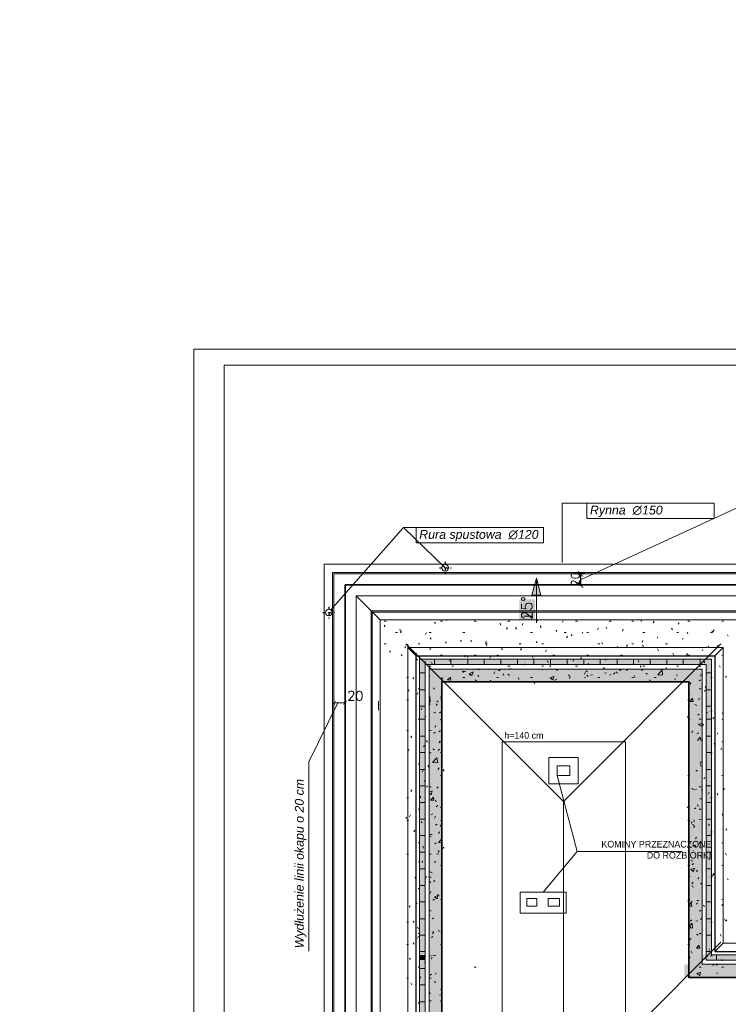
# Model space of a CAD drawing. Header units: millimetres. Extents: x -740 to 33545, y -26688 to 22494.
# Tile 50 of 256: x 8259 to 9539, y 6964 to 8744. Entities that reach past the tile are written whole.
import ezdxf
from ezdxf.lldxf.tags import DXFTag

# ---------------------------------------------------------------- set-up
doc = ezdxf.new("R2010")
doc.units = ezdxf.units.MM
doc.header["$MEASUREMENT"] = 0
doc.linetypes.add('AUSGEZOGEN', pattern=[0])
doc.linetypes.add('STRICHPUNKTX2', pattern=[2, 1, -0.5, 0, -0.5])
doc.layers.get('Defpoints').update_dxf_attribs({"color": 252})
doc.layers.add('_B___I__', color=252, linetype='AUSGEZOGEN')
for name, color, linetype, lineweight in [('A_izolacja', 252, 'Continuous', 9), ('A_l.przerywana', 252, 'ICAD_ISO03W100', 9), ('A_l.widokowa', 252, 'Continuous', 18), ('A_wymiarowanie', 252, 'Continuous', 9), ('k_wyburzenia widoczne', 252, 'PNEUMATIC2', 18), ('l. przerywana', 252, 'ICAD_ISO03W100', 9), ('l.przerywana', 252, 'ICAD_ISO03W100', 5), ('l.widokowa', 252, 'Continuous', 15), ('linia opisowa', 252, 'Continuous', 9), ('Nowe_820-G Rysunki Obrazki_Nr_pióra__1', 252, 'Continuous', 13), ('Nowe_820-G Rysunki Obrazki_Nr_pióra__101', 252, 'Continuous', 5), ('Nowe_820-G Rysunki Obrazki_Nr_pióra__19', 252, 'Continuous', 0), ('Nowe_820-G Rysunki Obrazki_Nr_pióra__22', 252, 'Continuous', 25), ('Nowe_820-G Rysunki Obrazki_Nr_pióra__23', 252, 'Continuous', 15), ('wymiarowanie', 252, 'Continuous', 9)]:
    doc.layers.add(name, color=color, linetype=linetype, lineweight=lineweight)
doc.styles.add('Arial$001H0', font='SIMPLEX')
doc.styles.add('styl1', font='arial.ttf', dxfattribs={"height": 15})
doc.styles.add('styl2', font='simplex.shx')
tags = doc.linetypes.add('ICAD_ISO03W100', pattern=[30, 12, -18]).pattern_tags.tags
tags[6:7] = [DXFTag(74, 4), DXFTag(75, 0), DXFTag(340, '0'), DXFTag(46, 1.0), DXFTag(50, 0.0), DXFTag(44, 0.0), DXFTag(45, 0.0)]
tags[4:5] = [DXFTag(74, 4), DXFTag(75, 0), DXFTag(340, '0'), DXFTag(46, 1.0), DXFTag(50, 0.0), DXFTag(44, 0.0), DXFTag(45, 0.0)]
doc.linetypes.add('PNEUMATIC2', pattern='A,0.5,-0.25,["//",Standard,S=0.2,R=0,X=-0.1,Y=-0.1],-0.25', length=1)
doc.dimstyles.new('Kopia I_1.100', dxfattribs={"dimtxt": 15, "dimasz": 10, "dimexe": 5, "dimexo": 1, "dimgap": 1.5, "dimtad": 1, "dimdec": 1, "dimrnd": 0.5, "dimtxsty": 'styl2', "dimblk": 'ARCHTICK', "dimcen": 5, "dimadec": 0, "dimazin": 0, "dimtfac": 1, "dimtdec": 1, "dimtmove": 0, "dimatfit": 3, "dimldrblk": 'ARCHTICK', "dimfxl": 0, "dimarcsym": 0})
doc.dimstyles.new('Skala 1-100', dxfattribs={"dimtxt": 17, "dimasz": 7, "dimexe": 1, "dimexo": 1, "dimgap": 1.5, "dimtad": 1, "dimdec": 1, "dimrnd": 0.5, "dimtxsty": 'styl2', "dimblk": 'ARCHTICK', "dimcen": 7, "dimadec": 0, "dimazin": 0, "dimtfac": 1, "dimtdec": 1, "dimtmove": 1, "dimatfit": 3, "dimldrblk": 'ARCHTICK', "dimfxl": 0, "dimlwd": -1, "dimlwe": -1, "dimarcsym": 0})

# ---------------------------------------------------------------- blocks, each defined once
blk = doc.blocks.new('_ArchTick')
at = {"color": 0, "linetype": 'ByBlock', "const_width": 0.15}
blk.add_lwpolyline([(-0.5, -0.5), (0.5, 0.5)], dxfattribs=at)
blk = doc.blocks.new('*D1878')
at = {"layer": 'Defpoints', "color": 0}
for p in [(8827.2, 7509.3), (8827.2, 7462.7), (8847.2, 7462.7)]:
    blk.add_point(p, dxfattribs=at)
at = {"layer": 'wymiarowanie', "color": 0}
for p, q in [((8827.2, 7504.3), (8827.2, 7510.3)), ((8847.2, 7504.3), (8847.2, 7510.3)), ((8847.2, 7509.3), (8827.2, 7509.3))]:
    blk.add_line(p, q, dxfattribs=at)
at = {"layer": 'wymiarowanie', "color": 0, "xscale": 7, "yscale": 7, "zscale": 7, "rotation": 180}
blk.add_blockref('_ArchTick', (8827.2, 7509.3), dxfattribs=at)
at = {"layer": 'wymiarowanie', "color": 0, "xscale": 7, "yscale": 7, "zscale": 7}
blk.add_blockref('_ArchTick', (8847.2, 7509.3), dxfattribs=at)
at = {"layer": 'wymiarowanie', "color": 0, "insert": (8865.7, 7522), "char_height": 17, "attachment_point": 5, "style": 'styl2'}
blk.add_mtext('20', dxfattribs=at)
blk = doc.blocks.new('*D1883')
at = {"layer": 'Defpoints', "color": 0}
for p in [(9281.2, 7742.4), (9272.4, 7722.4), (9281.2, 7722.4)]:
    blk.add_point(p, dxfattribs=at)
at = {"layer": 'wymiarowanie', "color": 0, "lineweight": -2}
for p, q in [((9280.2, 7742.4), (9267.4, 7742.4)), ((9272.4, 7742.4), (9272.4, 7722.4)), ((9280.2, 7722.4), (9267.4, 7722.4))]:
    blk.add_line(p, q, dxfattribs=at)
at = {"layer": 'wymiarowanie', "color": 0, "lineweight": -2, "xscale": 10, "yscale": 10, "zscale": 10}
for p, rotation in [((9272.4, 7742.4), 90), ((9272.4, 7722.4), 270)]:
    blk.add_blockref('_ArchTick', p, dxfattribs=dict(at, rotation=rotation))
at = {"layer": 'wymiarowanie', "color": 0, "insert": (9263, 7732.4), "char_height": 15, "attachment_point": 5, "rotation": 90, "style": 'styl2'}
blk.add_mtext('20', dxfattribs=at)

msp = doc.modelspace()

# ---------------------------------------------------------------- hatches: boundary and pattern name
at = {"layer": 'l.widokowa'}
for points in [[(9193.06, 7734.39), (9184.61, 7703.96), (9200.67, 7703.96)], [(9161.79, 7696.36), (9161.79, 7659.16), (9190.53, 7659.16), (9190.53, 7696.36)]]:
    msp.add_hatch(color=256, dxfattribs=at).paths.add_polyline_path(points)
at = {"layer": 'Nowe_820-G Rysunki Obrazki_Nr_pióra__1', "linetype": 'Continuous', "lineweight": 0}
for points in [[(9508.96, 7588.1), (8981.49, 7588.1), (8981.49, 7578.78), (9508.96, 7578.78)], [(8981.49, 7584.58), (8981.49, 7053.72), (8991.65, 7053.72), (8991.65, 7584.58)], [(9499.65, 7053.72), (9508.96, 7053.72), (9508.96, 7584.58), (9499.65, 7584.58)], [(9492.03, 7570.32), (8999.27, 7570.32), (8999.27, 7547.46), (9492.03, 7547.46)], [(8999.27, 7553.25), (8999.27, 7036.78), (9022.13, 7036.78), (9022.13, 7553.25)], [(9468.32, 7036.78), (9492.03, 7036.78), (9492.03, 7553.25), (9468.32, 7553.25)], [(8981.49, 7053.72), (8981.49, 7044.4), (8991.65, 7044.4), (8991.65, 7053.72)], [(9491.66, 7044.4), (9590.72, 7044.4), (9590.72, 7053.72), (9491.66, 7053.72)], [(8981.49, 7044.4), (8981.49, 6196.89), (8991.65, 6196.89), (8991.65, 7044.4)], [(8999.27, 7036.78), (8999.27, 7013.08), (9022.13, 7013.08), (9022.13, 7036.78)], [(9460.33, 7013.08), (9590.72, 7013.08), (9590.72, 7036.78), (9460.33, 7036.78)], [(8999.27, 7013.08), (8999.27, 6228.22), (9022.13, 6228.22), (9022.13, 7013.08)]]:
    msp.add_hatch(color=256, dxfattribs=at).paths.add_polyline_path(points)

# ---------------------------------------------------------------- linework, layer by layer
at = {"layer": '_B___I__', "linetype": 'STRICHPUNKTX2', "ltscale": 5}
for p, q in [((9028.19, 7763.9), (9028.19, 7742.9)), ((9017.69, 7753.4), (9038.69, 7753.4)), ((8807.25, 7672.45), (8828.25, 7672.45)), ((8817.75, 7682.95), (8817.75, 7661.95))]:
    msp.add_line(p, q, dxfattribs=at)
at = {"layer": 'A_izolacja', "lineweight": 35}
msp.add_lwpolyline([(9022.13, 6228.22), (9022.13, 7547.46), (9468.32, 7547.46), (9468.32, 7014.77), (9468.32, 7013.08), (9568.44, 7013.08)], dxfattribs=at)
at = {"layer": 'A_l.przerywana', "lineweight": 35}
msp.add_lwpolyline([(8847.19, 7722.4), (8847.19, 6053.28), (11882.33, 6053.28), (11882.33, 7728.19), (11086.25, 7728.19), (11086.25, 7188.02), (9643.26, 7188.02), (9643.26, 7722.4)], close=True, dxfattribs=at)
at = {"layer": 'A_l.przerywana', "linetype": 'ICAD_ISO03W100', "lineweight": 13}
for points in [[(9580.08, 7702.4), (8867.19, 7702.4)], [(8867.19, 7702.4), (8867.19, 7659.22)], [(8910.37, 7659.22), (8867.19, 7702.4)], [(8867.19, 6116.46), (8867.19, 7665.01)], [(8910.37, 7659.22), (8910.37, 7168.02)], [(9580.08, 7659.22), (8910.37, 7659.22)], [(8910.37, 7659.22), (8910.37, 6116.46)]]:
    msp.add_lwpolyline(points, dxfattribs=at)
at = {"layer": 'A_l.przerywana', "linetype": 'ICAD_ISO03W100', "lineweight": 5}
msp.add_lwpolyline([(8910.37, 7659.22), (8910.37, 6116.46)], dxfattribs=at)
at = {"layer": 'A_l.widokowa'}
for points in [[(8809.69, 7759.9), (8809.69, 6015.78), (11919.83, 6015.78), (11919.83, 7765.69), (11048.75, 7765.69), (11048.75, 7225.52), (9680.76, 7225.52), (9680.76, 7759.9)], [(8824.69, 7744.9), (8824.69, 6030.78), (11904.83, 6030.78), (11904.83, 7750.69), (11063.75, 7750.69), (11063.75, 7210.52), (9665.76, 7210.52), (9665.76, 7744.9)], [(8827.19, 7742.4), (8827.19, 6033.28), (11902.33, 6033.28), (11902.33, 7748.19), (11066.25, 7748.19), (11066.25, 7208.02), (9663.26, 7208.02), (9663.26, 7742.4)], [(8894.25, 7675.33), (8894.25, 6100.34), (11835.26, 6100.34), (11835.26, 7681.13), (11133.32, 7681.13), (11133.32, 7140.95), (9596.19, 7140.95), (9596.19, 7675.33)], [(8896.25, 7673.33), (8896.25, 6102.34), (11833.26, 6102.34), (11833.26, 7679.13), (11135.32, 7679.13), (11135.32, 7138.95), (9594.19, 7138.95), (9594.19, 7673.33)]]:
    msp.add_lwpolyline(points, close=True, dxfattribs=at)
at = {"layer": 'A_wymiarowanie'}
msp.add_line((9456.03, 7240.7), (9266.54, 7240.7), dxfattribs=at)
at = {"layer": 'k_wyburzenia widoczne', "ltscale": 15}
msp.add_line((9268.19, 7410.22), (9268.19, 7362.71), dxfattribs=at)
for points in [[(9215.19, 7362.71), (9268.19, 7362.71), (9268.19, 7410.22), (9215.19, 7410.22)], [(9230.19, 7377.71), (9253.19, 7377.71), (9253.19, 7395.22), (9230.19, 7395.22)]]:
    msp.add_lwpolyline(points, close=True, dxfattribs=at)
for points in [[(9246.4, 7167.22), (9163.43, 7167.22)], [(9163.43, 7167.22), (9163.43, 7129.12)], [(9175.28, 7155.36), (9193.91, 7155.36)], [(9175.28, 7141.82), (9175.28, 7155.36)], [(9193.91, 7155.36), (9193.91, 7141.82)], [(9214.23, 7155.36), (9234.55, 7155.36)], [(9214.23, 7141.82), (9214.23, 7155.36)], [(9234.55, 7155.36), (9234.55, 7141.82)], [(9246.4, 7129.12), (9246.4, 7167.22)], [(9193.91, 7141.82), (9175.28, 7141.82)], [(9234.55, 7141.82), (9214.23, 7141.82)], [(9163.43, 7129.12), (9246.4, 7129.12)]]:
    msp.add_lwpolyline(points, dxfattribs=at)
at = {"layer": 'l. przerywana', "ltscale": 0.2}
for centre in [(9028.19, 7753.4), (8817.75, 7672.45)]:
    msp.add_circle(centre, 6, dxfattribs=at)
at = {"layer": 'l.przerywana'}
for p, q in [((9241.94, 7331.19), (8957.08, 7616.06)), ((9241.94, 7331.19), (9525.95, 7616.06)), ((9241.94, 6791.9), (9241.94, 7331.19)), ((9241.94, 6791.9), (9525.95, 7076.76))]:
    msp.add_line(p, q, dxfattribs=at)
msp.add_lwpolyline([(9904.19, 7702.4), (8867.19, 7702.4), (8867.19, 6073.28), (11862.33, 6073.28), (11862.33, 7708.19), (11106.25, 7708.19), (11106.25, 7168.02), (9904.19, 7168.02), (9904.19, 7702.4), (8867.19, 7702.4)], dxfattribs=at)
msp.add_lwpolyline([(9904.19, 7702.4), (8867.19, 7702.4), (8867.19, 6073.28), (11862.33, 6073.28), (11862.33, 7708.19), (11106.25, 7708.19), (11106.25, 7168.02), (9904.19, 7168.02), (9904.19, 7702.4), (8867.19, 7702.4)], dxfattribs=at)
for points in [[(8910.51, 7659.07), (8910.51, 6116.61), (11819, 6116.61), (11819, 7664.86), (11149.58, 7664.86), (11149.58, 7124.69), (9860.86, 7124.69), (9860.86, 7659.07)], [(9131.06, 7438.52), (9131.06, 6337.16), (11598.45, 6337.16), (11598.45, 7444.31), (11370.13, 7444.31), (11370.13, 6904.14), (9353.84, 6904.14), (9353.84, 7438.52)]]:
    msp.add_lwpolyline(points, close=True, dxfattribs=at)
at = {"layer": 'l.widokowa', "linetype": 'Continuous', "lineweight": 9}
for p, q in [((9193.06, 7654.09), (9193.06, 7734.39)), ((9170.24, 7665.93), (9186.3, 7665.93)), ((8907.36, 7496.23), (8907.36, 7512.29))]:
    msp.add_line(p, q, dxfattribs=at)
msp.add_lwpolyline([(9193.06, 7734.39), (9184.61, 7703.96), (9200.67, 7703.96)], close=True, dxfattribs=at)
at = {"layer": 'Nowe_820-G Rysunki Obrazki_Nr_pióra__101', "linetype": 'Continuous', "lineweight": 5}
for points in [[(8960.32, 7615.06), (8960.32, 6166.41)], [(8975.56, 7594.02), (8960.32, 7609.26)], [(9530.13, 7609.26), (8960.32, 7609.26)], [(9514.89, 7594.02), (9530.13, 7609.26)], [(9530.13, 7074.88), (9530.13, 7609.26)], [(8981.49, 6187.58), (8981.49, 7593.89)], [(8981.49, 7588.1), (9508.96, 7588.1)], [(8991.65, 6196.89), (8991.65, 7584.58)], [(9008.58, 7578.78), (9008.58, 7588.1)], [(9038.21, 7578.78), (9038.21, 7588.1)], [(9068.69, 7578.78), (9068.69, 7588.1)], [(9098.33, 7578.78), (9098.33, 7588.1)], [(9128.81, 7578.78), (9128.81, 7588.1)], [(9158.44, 7578.78), (9158.44, 7588.1)], [(9188.07, 7578.78), (9188.07, 7588.1)], [(9218.55, 7578.78), (9218.55, 7588.1)], [(9248.19, 7578.78), (9248.19, 7588.1)], [(9278.67, 7578.78), (9278.67, 7588.1)], [(9308.3, 7578.78), (9308.3, 7588.1)], [(9338.78, 7578.78), (9338.78, 7588.1)], [(9368.41, 7578.78), (9368.41, 7588.1)], [(9398.05, 7578.78), (9398.05, 7588.1)], [(9428.53, 7578.78), (9428.53, 7588.1)], [(9458.16, 7578.78), (9458.16, 7588.1)], [(9488.64, 7578.78), (9488.64, 7588.1)], [(9508.96, 7588.1), (9508.96, 7053.72)], [(8981.49, 7563.54), (8991.65, 7563.54)], [(8991.65, 7578.78), (9499.65, 7578.78)], [(8999.27, 6205.36), (8999.27, 7576.11)], [(8999.27, 7570.32), (9492.03, 7570.32)], [(9061.07, 7566.08), (9064.46, 7566.08)], [(9071.23, 7561.85), (9078.85, 7565.24)], [(9076.31, 7558.46), (9078.85, 7565.24)], [(9086.47, 7569.47), (9089.86, 7569.47)], [(9124.57, 7566.93), (9127.11, 7568.62)], [(9175.37, 7570.32), (9177.07, 7570.32)], [(9200.77, 7570.32), (9203.31, 7568.62)], [(9227.87, 7569.47), (9231.25, 7567.78)], [(9282.05, 7566.93), (9285.44, 7565.24)], [(9315.92, 7562.7), (9319.31, 7563.54)], [(9332.01, 7561), (9334.55, 7563.54)], [(9336.24, 7565.24), (9339.63, 7562.7)], [(9343.01, 7569.47), (9345.55, 7566.93)], [(9354.87, 7567.78), (9358.25, 7568.62)], [(9382.81, 7567.78), (9386.19, 7570.32)], [(9412.44, 7560.16), (9420.06, 7568.62)], [(9420.91, 7559.31), (9420.06, 7568.62)], [(9492.03, 7570.32), (9492.03, 7036.78)], [(9499.65, 7578.78), (9499.65, 7044.4)], [(9499.65, 7563.54), (9508.96, 7563.54)], [(8999.27, 7557.62), (9000.11, 7557.62)], [(9020.43, 7552.54), (9022.97, 7555.08)], [(9032.29, 7550.84), (9037.37, 7555.92)], [(9032.29, 7550.84), (9038.21, 7550)], [(9038.21, 7550), (9037.37, 7555.92)], [(9071.23, 7561.85), (9076.31, 7558.46)], [(9072.08, 7559.31), (9074.62, 7561)], [(9082.24, 7550.84), (9084.78, 7548.3)], [(9108.49, 7547.46), (9110.18, 7550)], [(9111.03, 7547.46), (9110.18, 7550)], [(9141.51, 7561), (9144.05, 7558.46)], [(9217.71, 7554.23), (9224.48, 7556.77)], [(9217.71, 7554.23), (9222.79, 7550.84)], [(9222.79, 7550.84), (9224.48, 7556.77)], [(9224.48, 7549.15), (9226.17, 7547.46)], [(9227.02, 7550.84), (9229.56, 7551.69)], [(9227.87, 7547.46), (9229.56, 7548.3)], [(9279.51, 7554.23), (9282.05, 7555.92)], [(9283.75, 7559.31), (9286.29, 7556.77)], [(9290.52, 7559.31), (9293.91, 7560.16)], [(9367.57, 7547.46), (9370.95, 7548.3)], [(9370.11, 7547.46), (9370.95, 7548.3)], [(9390.43, 7562.7), (9393.81, 7561)], [(9412.44, 7560.16), (9420.91, 7559.31)], [(9445.46, 7560.16), (9448, 7558.46)], [(9486.95, 7549.15), (9489.49, 7550.84)], [(8981.49, 7533.06), (8991.65, 7533.06)], [(9499.65, 7533.06), (9508.96, 7533.06)], [(8999.27, 7519.52), (9000.11, 7520.36)], [(8999.27, 7511.05), (9000.96, 7510.2)], [(9000.96, 7510.2), (9000.11, 7520.36)], [(9012.81, 7512.74), (9015.35, 7511.05)], [(9019.59, 7518.67), (9022.13, 7521.21)], [(9470.01, 7511.9), (9475.09, 7517.82)], [(9470.01, 7511.9), (9475.94, 7511.9)], [(9475.94, 7511.9), (9475.09, 7517.82)], [(9485.25, 7515.28), (9488.64, 7516.98)], [(8981.49, 7503.43), (8991.65, 7503.43)], [(9007.73, 7491.44), (9011.12, 7492.29)], [(9017.89, 7490.6), (9020.43, 7493.14)], [(9479.33, 7505.97), (9482.71, 7504.28)], [(9499.65, 7503.43), (9508.96, 7503.43)], [(8981.49, 7479.59), (8991.65, 7479.59)], [(9468.32, 7478.74), (9470.01, 7479.59)], [(9484.41, 7487.21), (9486.95, 7488.9)], [(9499.65, 7479.59), (9508.96, 7479.59)], [(9017.05, 7456.73), (9019.59, 7459.27)], [(9485.25, 7470.28), (9492.03, 7472.82)], [(9485.25, 7470.28), (9490.33, 7466.89)], [(9490.33, 7466.89), (9492.03, 7471.12)], [(8981.49, 7449.11), (8991.65, 7449.11)], [(9006.89, 7455.04), (9010.27, 7455.04)], [(9482.71, 7453.34), (9486.1, 7455.04)], [(9483.56, 7441.49), (9488.64, 7447.42)], [(9490.33, 7440.64), (9488.64, 7447.42)], [(9499.65, 7449.11), (9508.96, 7449.11)], [(9006.04, 7426.25), (9008.58, 7424.56)], [(9015.35, 7422.86), (9017.89, 7425.4)], [(9022.13, 7420.32), (9022.13, 7421.17)], [(8981.49, 7419.48), (8991.65, 7419.48)], [(9005.19, 7401.7), (9012.81, 7410.16)], [(9014.51, 7400.85), (9012.81, 7410.16)], [(9018.74, 7419.48), (9021.28, 7420.32)], [(9499.65, 7419.48), (9508.96, 7419.48)], [(8981.49, 7389), (8991.65, 7389)], [(9005.19, 7401.7), (9014.51, 7400.85)], [(9014.51, 7389), (9017.05, 7391.54)], [(9481.02, 7385.61), (9483.56, 7387.3)], [(9499.65, 7389), (9508.96, 7389)], [(8981.49, 7359.36), (8991.65, 7359.36)], [(8999.27, 7347.51), (9004.35, 7350.05)], [(9002.65, 7343.28), (9004.35, 7350.05)], [(9012.81, 7355.13), (9015.35, 7357.67)], [(9473.4, 7354.28), (9476.79, 7352.59)], [(9479.33, 7351.74), (9481.87, 7353.44)], [(9499.65, 7359.36), (9508.96, 7359.36)], [(8999.27, 7345.82), (9002.65, 7343.28)], [(9001.81, 7333.12), (9006.89, 7339.04)], [(9001.81, 7333.12), (9007.73, 7333.12)], [(9007.73, 7333.12), (9006.89, 7339.04)], [(9487.79, 7335.66), (9491.18, 7335.66)], [(8981.49, 7328.88), (8991.65, 7328.88)], [(9011.97, 7321.26), (9014.51, 7323.8)], [(9019.59, 7320.42), (9022.13, 7318.72)], [(9478.48, 7317.88), (9481.02, 7319.57)], [(9499.65, 7328.88), (9508.96, 7328.88)], [(8981.49, 7299.25), (8991.65, 7299.25)], [(9002.65, 7307.72), (9006.04, 7308.56)], [(9486.95, 7298.4), (9490.33, 7299.25)], [(9499.65, 7299.25), (9508.96, 7299.25)], [(9010.27, 7288.24), (9013.66, 7289.94)], [(9018.74, 7286.55), (9022.13, 7289.94)], [(9018.74, 7286.55), (9022.13, 7285.7)], [(9475.09, 7289.09), (9477.63, 7287.4)], [(9476.79, 7284.01), (9479.33, 7285.7)], [(8981.49, 7269.62), (8991.65, 7269.62)], [(8999.27, 7268.77), (9002.65, 7267.08)], [(9000.96, 7271.31), (9004.35, 7271.31)], [(9016.2, 7256.92), (9021.28, 7262.84)], [(9022.13, 7256.07), (9021.28, 7262.84)], [(9499.65, 7269.62), (9508.96, 7269.62)], [(9009.43, 7254.38), (9011.97, 7256.07)], [(9016.2, 7256.92), (9022.13, 7256.07)], [(9475.94, 7250.14), (9478.48, 7251.84)], [(9487.79, 7248.45), (9490.33, 7246.76)], [(8981.49, 7239.14), (8991.65, 7239.14)], [(9012.81, 7236.6), (9016.2, 7236.6)], [(9499.65, 7239.14), (9508.96, 7239.14)], [(8981.49, 7209.5), (8991.65, 7209.5)], [(9008.58, 7220.51), (9011.12, 7222.2)], [(9471.71, 7223.9), (9475.09, 7223.9)], [(9471.71, 7207.81), (9478.48, 7210.35)], [(9471.71, 7207.81), (9476.79, 7204.42)], [(9474.25, 7216.28), (9476.79, 7218.82)], [(9476.79, 7204.42), (9478.48, 7210.35)], [(9499.65, 7209.5), (9508.96, 7209.5)], [(9000.96, 7203.58), (9004.35, 7201.88)], [(9468.32, 7195.96), (9470.86, 7195.11)], [(8981.49, 7179.02), (8991.65, 7179.02)], [(9006.89, 7186.64), (9009.43, 7188.34)], [(9473.4, 7182.41), (9475.94, 7184.95)], [(9489.49, 7183.26), (9492.03, 7181.56)], [(9499.65, 7179.02), (9508.96, 7179.02)], [(9006.04, 7152.78), (9008.58, 7154.47)], [(9008.58, 7158.7), (9015.35, 7161.24)], [(9008.58, 7158.7), (9013.66, 7155.32)], [(9013.66, 7162.94), (9017.05, 7161.24)], [(9013.66, 7155.32), (9015.35, 7161.24)], [(9022.13, 7160.4), (9022.13, 7159.55)], [(8981.49, 7149.39), (8991.65, 7149.39)], [(9468.32, 7143.46), (9472.55, 7147.7)], [(9468.32, 7141.77), (9473.4, 7141.77)], [(9471.71, 7148.54), (9474.25, 7151.08)], [(9473.4, 7141.77), (9472.55, 7147.7)], [(9482.71, 7151.93), (9486.1, 7151.93)], [(9499.65, 7149.39), (9508.96, 7149.39)], [(8981.49, 7118.91), (8991.65, 7118.91)], [(8999.27, 7124.84), (9000.11, 7124.84)], [(9004.35, 7118.91), (9006.89, 7120.6)], [(9022.13, 7127.38), (9022.13, 7128.22)], [(9499.65, 7118.91), (9508.96, 7118.91)], [(9468.32, 7105.36), (9474.25, 7111.29)], [(9468.32, 7102.82), (9475.09, 7101.98)], [(9470.86, 7114.68), (9473.4, 7117.22)], [(9475.09, 7101.98), (9474.25, 7111.29)], [(9481.02, 7114.68), (9484.41, 7115.52)], [(8981.49, 7089.28), (8991.65, 7089.28)], [(9003.5, 7085.04), (9006.04, 7086.74)], [(9015.35, 7097.74), (9018.74, 7096.05)], [(9469.17, 7080.81), (9472.55, 7083.35)], [(9481.87, 7090.97), (9485.25, 7089.28)], [(9499.65, 7089.28), (9508.96, 7089.28)], [(9481.87, 7065.57), (9486.1, 7071.5)], [(9481.87, 7065.57), (9487.79, 7065.57)], [(9487.79, 7065.57), (9486.1, 7071.5)], [(9514.89, 7059.64), (9530.13, 7074.88)], [(9590.72, 7074.88), (9530.13, 7074.88)], [(8981.49, 7059.64), (8991.65, 7059.64)], [(9001.81, 7051.18), (9004.35, 7052.87)], [(9006.89, 7052.87), (9010.27, 7052.87)], [(9468.32, 7046.94), (9470.86, 7049.48)], [(9499.65, 7059.64), (9508.96, 7059.64)], [(9508.96, 7053.72), (9590.72, 7053.72)], [(9518.27, 7044.4), (9518.27, 7053.72)], [(9021.28, 7031.7), (9022.13, 7030.86)], [(9468.32, 7040.17), (9469.17, 7040.17)], [(9492.03, 7036.78), (9590.72, 7036.78)], [(9499.65, 7044.4), (9590.72, 7044.4)], [(9516.58, 7036.78), (9519.12, 7035.09)], [(8981.49, 7029.16), (8991.65, 7029.16)], [(9000.96, 7017.31), (9003.5, 7019)], [(9468.32, 7014.77), (9470.01, 7015.62)], [(9482.71, 7019.85), (9489.49, 7022.39)], [(9482.71, 7019.85), (9487.79, 7016.46)], [(9487.79, 7016.46), (9489.49, 7022.39)], [(9518.27, 7019.85), (9520.81, 7021.54)], [(8981.49, 6999.53), (8991.65, 6999.53)], [(9008.58, 7005.46), (9011.12, 7003.76)], [(8999.27, 6983.44), (9001.81, 6985.14)], [(9017.89, 6980.9), (9021.28, 6981.75)], [(8981.49, 6969.05), (8991.65, 6969.05)], [(9019.59, 6970.74), (9022.13, 6971.59)], [(9019.59, 6970.74), (9022.13, 6969.05)]]:
    msp.add_lwpolyline(points, dxfattribs=at)
at = {"layer": 'Nowe_820-G Rysunki Obrazki_Nr_pióra__19', "linetype": 'Continuous', "lineweight": 0}
for points in [[(8917.99, 7656.68), (8921.37, 7656.68)], [(9010.27, 7652.44), (9008.58, 7654.98)], [(9019.59, 7656.68), (9022.97, 7656.68)], [(9031.44, 7659.22), (9030.59, 7658.37)], [(9080.55, 7656.68), (9083.93, 7656.68)], [(9128.81, 7649.9), (9127.11, 7653.29)], [(9141.51, 7656.68), (9144.89, 7656.68)], [(9168.6, 7652.44), (9166.91, 7649.9)], [(9195.69, 7659.22), (9194.85, 7657.52)], [(9241.41, 7657.52), (9239.72, 7654.98)], [(9263.43, 7656.68), (9266.81, 7656.68)], [(9324.39, 7656.68), (9327.77, 7656.68)], [(9365.03, 7656.68), (9368.41, 7656.68)], [(9382.81, 7655.83), (9381.11, 7659.22)], [(9405.67, 7656.68), (9403.97, 7654.14)], [(9450.54, 7654.14), (9448.85, 7651.6)], [(9466.63, 7656.68), (9470.01, 7656.68)], [(9527.59, 7656.68), (9530.97, 7656.68)], [(8919.68, 7646.52), (8917.99, 7649.9)], [(8938.31, 7636.36), (8941.69, 7636.36)], [(8947.62, 7638.9), (8945.93, 7642.28)], [(8949.31, 7638.9), (8947.62, 7635.51)], [(8994.19, 7636.36), (8992.49, 7632.97)], [(8999.27, 7636.36), (9002.65, 7636.36)], [(9060.23, 7636.36), (9063.61, 7636.36)], [(9140.66, 7645.67), (9138.97, 7642.28)], [(9156.75, 7642.28), (9155.05, 7645.67)], [(9182.15, 7636.36), (9185.53, 7636.36)], [(9201.62, 7645.67), (9199.93, 7648.21)], [(9229.56, 7638.05), (9227.87, 7640.59)], [(9243.11, 7636.36), (9246.49, 7636.36)], [(9276.97, 7637.2), (9275.28, 7634.66)], [(9283.75, 7636.36), (9287.13, 7636.36)], [(9304.91, 7644.82), (9303.22, 7641.44)], [(9320.15, 7643.13), (9318.46, 7646.52)], [(9349.79, 7642.28), (9348.09, 7638.9)], [(9385.35, 7636.36), (9388.73, 7636.36)], [(9438.69, 7641.44), (9436.99, 7643.98)], [(9446.31, 7636.36), (9449.69, 7636.36)], [(9466.63, 7633.82), (9464.93, 7637.2)], [(9507.27, 7636.36), (9510.65, 7636.36)], [(9511.5, 7636.36), (9509.81, 7639.74)], [(9514.04, 7641.44), (9512.35, 7638.05)], [(9002.65, 7624.5), (9000.96, 7627.04)], [(9030.59, 7616.88), (9028.9, 7619.42)], [(9057.69, 7622.81), (9055.99, 7620.27)], [(9075.47, 7619.42), (9074.62, 7622.81)], [(9102.56, 7620.27), (9100.87, 7617.73)], [(9194, 7617.73), (9192.31, 7620.27)], [(9249.03, 7629.58), (9247.34, 7627.04)], [(9257.5, 7630.43), (9255.81, 7632.97)], [(9312.53, 7615.19), (9310.84, 7618.58)], [(9385.35, 7621.96), (9383.65, 7618.58)], [(9412.44, 7628.74), (9410.75, 7626.2)], [(9458.16, 7626.2), (9456.47, 7623.66)], [(9539.44, 7629.58), (9537.75, 7632.12)], [(8917.99, 7616.04), (8921.37, 7616.04)], [(8928.99, 7603.34), (8927.3, 7600.8)], [(8956.93, 7610.96), (8955.24, 7608.42)], [(8978.95, 7616.04), (8982.33, 7616.04)], [(9001.81, 7608.42), (9000.11, 7605.03)], [(9100.87, 7616.04), (9104.25, 7616.04)], [(9103.41, 7611.8), (9101.71, 7615.19)], [(9131.35, 7605.03), (9129.65, 7607.57)], [(9161.83, 7616.04), (9165.21, 7616.04)], [(9166.06, 7607.57), (9164.37, 7604.18)], [(9202.47, 7616.04), (9205.85, 7616.04)], [(9210.93, 7605.03), (9209.24, 7601.64)], [(9304.07, 7616.04), (9307.45, 7616.04)], [(9340.47, 7608.42), (9338.78, 7610.96)], [(9357.41, 7614.34), (9355.71, 7610.96)], [(9365.03, 7616.04), (9368.41, 7616.04)], [(9386.19, 7610.96), (9384.5, 7613.5)], [(9413.29, 7603.34), (9411.59, 7606.72)], [(9425.99, 7616.04), (9429.37, 7616.04)], [(9441.23, 7595.72), (9439.53, 7599.1)], [(9493.72, 7605.88), (9492.03, 7603.34)], [(9504.73, 7609.26), (9503.03, 7611.8)], [(9520.81, 7613.5), (9519.12, 7610.96)], [(8950.16, 7594.02), (8948.47, 7596.56)], [(8978.1, 7586.4), (8976.41, 7588.94)], [(9005.19, 7578.78), (9003.5, 7582.17)], [(9019.59, 7595.72), (9022.97, 7595.72)], [(9037.37, 7588.1), (9035.67, 7584.71)], [(9064.46, 7595.72), (9062.77, 7592.33)], [(9068.69, 7591.48), (9067, 7594.87)], [(9080.55, 7595.72), (9083.93, 7595.72)], [(9110.18, 7592.33), (9108.49, 7589.79)], [(9121.19, 7595.72), (9124.57, 7595.72)], [(9187.23, 7589.79), (9185.53, 7592.33)], [(9214.32, 7582.17), (9212.63, 7585.56)], [(9222.79, 7595.72), (9226.17, 7595.72)], [(9260.04, 7584.71), (9258.35, 7588.1)], [(9274.43, 7591.48), (9272.74, 7588.94)], [(9283.75, 7595.72), (9287.13, 7595.72)], [(9319.31, 7588.94), (9317.61, 7586.4)], [(9344.71, 7595.72), (9348.09, 7595.72)], [(9378.57, 7583.02), (9376.88, 7586.4)], [(9465.78, 7598.26), (9464.09, 7595.72)], [(9466.63, 7595.72), (9470.01, 7595.72)], [(9497.11, 7581.32), (9495.41, 7583.86)], [(9527.59, 7595.72), (9530.97, 7595.72)], [(8999.27, 7575.4), (9002.65, 7575.4)], [(9009.43, 7580.48), (9007.73, 7577.94)], [(9039.91, 7575.4), (9043.29, 7575.4)], [(9061.07, 7564.39), (9059.38, 7566.93)], [(9117.8, 7565.24), (9116.11, 7561.85)], [(9141.51, 7575.4), (9144.89, 7575.4)], [(9145.74, 7572.01), (9144.05, 7569.47)], [(9172.83, 7579.63), (9171.14, 7577.09)], [(9202.47, 7575.4), (9205.85, 7575.4)], [(9218.55, 7577.09), (9216.86, 7573.7)], [(9263.43, 7575.4), (9266.81, 7575.4)], [(9281.21, 7564.39), (9279.51, 7561)], [(9287.98, 7577.94), (9286.29, 7580.48)], [(9315.92, 7570.32), (9314.23, 7572.86)], [(9381.96, 7576.24), (9380.27, 7573.7)], [(9385.35, 7575.4), (9388.73, 7575.4)], [(9427.68, 7573.7), (9425.99, 7570.32)], [(9446.31, 7575.4), (9449.69, 7575.4)], [(9486.95, 7575.4), (9490.33, 7575.4)], [(9525.05, 7573.7), (9523.35, 7576.24)], [(8958.63, 7555.08), (8962.01, 7555.08)], [(8971.33, 7555.08), (8969.63, 7552.54)], [(9060.23, 7555.08), (9063.61, 7555.08)], [(9089.01, 7556.77), (9087.32, 7559.31)], [(9121.19, 7555.08), (9124.57, 7555.08)], [(9133.89, 7559.31), (9132.19, 7561.85)], [(9161.83, 7551.69), (9160.13, 7555.08)], [(9182.15, 7555.08), (9185.53, 7555.08)], [(9189.77, 7544.07), (9188.07, 7547.46)], [(9226.17, 7549.15), (9224.48, 7546.61)], [(9252.42, 7557.62), (9250.73, 7560.16)], [(9254.11, 7556.77), (9252.42, 7553.38)], [(9304.07, 7555.08), (9307.45, 7555.08)], [(9326.93, 7561), (9325.23, 7558.46)], [(9365.03, 7555.08), (9368.41, 7555.08)], [(9370.95, 7555.08), (9369.26, 7558.46)], [(9389.58, 7548.3), (9387.89, 7545.76)], [(9398.89, 7548.3), (9397.2, 7550.84)], [(9405.67, 7555.08), (9409.05, 7555.08)], [(9443.77, 7550.84), (9442.92, 7553.38)], [(9471.71, 7543.22), (9470.01, 7545.76)], [(9490.33, 7561), (9488.64, 7557.62)], [(9507.27, 7555.08), (9510.65, 7555.08)], [(9536.05, 7557.62), (9534.36, 7555.08)], [(8962.86, 7530.52), (8961.17, 7533.91)], [(8978.95, 7527.98), (8977.25, 7524.6)], [(8978.95, 7534.76), (8982.33, 7534.76)], [(9008.58, 7533.91), (9006.89, 7536.45)], [(9486.95, 7534.76), (9490.33, 7534.76)], [(9497.95, 7533.06), (9496.26, 7529.68)], [(9499.65, 7535.6), (9497.95, 7538.99)], [(8958.63, 7514.44), (8962.01, 7514.44)], [(9019.59, 7514.44), (9022.97, 7514.44)], [(9466.63, 7514.44), (9470.01, 7514.44)], [(9470.01, 7525.44), (9468.32, 7522.9)], [(8986.57, 7500.04), (8984.87, 7496.66)], [(9000.96, 7505.97), (8999.27, 7508.51)], [(9013.66, 7507.66), (9011.97, 7504.28)], [(9502.19, 7490.73), (9500.49, 7493.27)], [(9507.27, 7494.12), (9510.65, 7494.12)], [(8978.95, 7479.59), (8982.33, 7479.59)], [(8993.34, 7483.82), (8991.65, 7486.36)], [(9021.28, 7476.2), (9019.59, 7479.59)], [(9467.47, 7485.52), (9465.78, 7482.98)], [(9486.95, 7479.59), (9490.33, 7479.59)], [(9513.19, 7482.98), (9511.5, 7480.44)], [(9527.59, 7479.59), (9530.97, 7479.59)], [(9530.13, 7488.9), (9528.43, 7491.44)], [(8958.63, 7459.27), (8962.01, 7459.27)], [(8999.27, 7459.27), (9002.65, 7459.27)], [(9011.12, 7467.74), (9009.43, 7465.2)], [(9475.09, 7458.42), (9473.4, 7455.04)], [(9494.57, 7468.58), (9493.72, 7471.12)], [(8967.94, 7445.72), (8966.25, 7449.11)], [(8995.88, 7438.1), (8994.19, 7441.49)], [(9018.74, 7439.8), (9017.05, 7437.26)], [(9019.59, 7438.95), (9022.97, 7438.95)], [(9520.81, 7455.04), (9519.12, 7452.5)], [(9527.59, 7438.95), (9530.97, 7438.95)], [(8962.86, 7425.4), (8961.17, 7422.02)], [(8990.8, 7432.18), (8989.11, 7429.64)], [(9514.89, 7433.02), (9514.04, 7436.41)], [(9527.59, 7427.94), (9525.89, 7424.56)], [(8999.27, 7418.63), (9002.65, 7418.63)], [(9507.27, 7418.63), (9510.65, 7418.63)], [(8978.95, 7398.31), (8982.33, 7398.31)], [(8988.26, 7387.3), (8986.57, 7383.92)], [(8998.42, 7393.23), (8996.73, 7395.77)], [(9026.36, 7385.61), (9024.67, 7389)], [(9490.33, 7402.54), (9488.64, 7400)], [(9490.33, 7394.92), (9488.64, 7398.31)], [(8991.65, 7365.29), (8989.95, 7368.68)], [(9019.59, 7377.99), (9022.97, 7377.99)], [(9466.63, 7377.99), (9470.01, 7377.99)], [(9497.11, 7374.6), (9495.41, 7372.06)], [(9527.59, 7377.99), (9530.97, 7377.99)], [(8967.94, 7351.74), (8966.25, 7349.2)], [(8995.88, 7359.36), (8994.19, 7356.82)], [(8999.27, 7357.67), (9002.65, 7357.67)], [(9486.95, 7357.67), (9490.33, 7357.67)], [(9492.87, 7350.05), (9491.18, 7352.59)], [(9532.67, 7354.28), (9530.97, 7351.74)], [(8958.63, 7337.35), (8962.01, 7337.35)], [(8984.03, 7337.35), (8982.33, 7340.74)], [(9011.97, 7330.58), (9010.27, 7333.12)], [(9504.73, 7347.51), (9503.03, 7344.12)], [(9507.27, 7337.35), (9510.65, 7337.35)], [(9520.81, 7342.43), (9519.12, 7345.82)], [(8978.95, 7317.03), (8982.33, 7317.03)], [(9466.63, 7322.11), (9464.93, 7319.57)], [(9485.25, 7322.11), (9483.56, 7325.5)], [(9486.95, 7317.03), (9490.33, 7317.03)], [(8958.63, 7300.1), (8956.93, 7302.64)], [(8958.63, 7296.71), (8962.01, 7296.71)], [(8965.4, 7306.87), (8963.71, 7303.48)], [(9010.27, 7304.33), (9008.58, 7300.94)], [(9019.59, 7296.71), (9022.97, 7296.71)], [(9466.63, 7296.71), (9470.01, 7296.71)], [(9478.48, 7294.17), (9476.79, 7297.56)], [(9530.13, 7309.41), (9528.43, 7306.02)], [(8973.02, 7278.93), (8971.33, 7276.39)], [(8986.57, 7292.48), (8984.87, 7295.02)], [(9474.25, 7294.17), (9472.55, 7291.63)], [(9505.57, 7287.4), (9503.88, 7289.94)], [(9536.9, 7281.47), (9535.21, 7278.93)], [(9017.89, 7276.39), (9016.2, 7273)], [(9481.87, 7266.23), (9480.17, 7263.69)], [(9507.27, 7276.39), (9510.65, 7276.39)], [(9509.81, 7273.85), (9508.11, 7271.31)], [(8978.95, 7256.07), (8982.33, 7256.07)], [(8989.11, 7246.76), (8987.41, 7250.14)], [(9025.51, 7248.45), (9023.82, 7245.91)], [(9481.02, 7249.3), (9479.33, 7251.84)], [(9486.95, 7256.07), (9490.33, 7256.07)], [(9527.59, 7256.07), (9530.97, 7256.07)], [(8958.63, 7235.75), (8962.01, 7235.75)], [(8999.27, 7235.75), (9002.65, 7235.75)], [(9017.05, 7239.14), (9015.35, 7242.52)], [(9506.42, 7228.98), (9504.73, 7225.59)], [(9536.05, 7234.06), (9534.36, 7237.44)], [(8981.49, 7218.82), (8980.64, 7222.2)], [(8987.41, 7223.05), (8985.72, 7220.51)], [(9019.59, 7215.43), (9022.97, 7215.43)], [(9466.63, 7215.43), (9470.01, 7215.43)], [(9527.59, 7215.43), (9530.97, 7215.43)], [(8974.71, 7191.72), (8973.02, 7194.26)], [(8995.03, 7195.96), (8993.34, 7192.57)], [(8999.27, 7194.26), (9002.65, 7194.26)], [(9483.56, 7203.58), (9481.87, 7206.96)], [(9486.1, 7193.42), (9484.41, 7190.88)], [(9507.27, 7194.26), (9510.65, 7194.26)], [(9511.5, 7195.96), (9509.81, 7199.34)], [(9514.04, 7201.04), (9512.35, 7197.65)], [(9539.44, 7189.18), (9537.75, 7191.72)], [(8978.95, 7173.94), (8982.33, 7173.94)], [(9001.81, 7184.1), (9000.96, 7186.64)], [(9475.94, 7175.64), (9474.25, 7179.02)], [(9002.65, 7168.02), (9000.96, 7164.63)], [(8964.55, 7142.62), (8962.86, 7140.08)], [(8977.25, 7146), (8975.56, 7148.54)], [(9019.59, 7153.62), (9022.97, 7153.62)], [(9466.63, 7153.62), (9470.01, 7153.62)], [(9468.32, 7148.54), (9466.63, 7151.08)], [(9483.56, 7147.7), (9481.87, 7145.16)], [(9496.26, 7140.92), (9494.57, 7143.46)], [(9527.59, 7153.62), (9530.97, 7153.62)], [(9529.28, 7145.16), (9527.59, 7142.62)], [(8999.27, 7133.3), (9002.65, 7133.3)], [(9486.95, 7133.3), (9490.33, 7133.3)], [(9491.18, 7120.6), (9489.49, 7117.22)], [(9534.36, 7115.52), (9532.67, 7118.91)], [(8958.63, 7112.98), (8962.01, 7112.98)], [(8972.17, 7114.68), (8970.48, 7112.14)], [(8979.79, 7100.28), (8978.1, 7103.67)], [(9471.71, 7102.82), (9470.01, 7105.36)], [(9507.27, 7112.98), (9510.65, 7112.98)], [(9536.9, 7117.22), (9535.21, 7114.68)], [(8979.79, 7087.58), (8978.1, 7084.2)], [(8978.95, 7092.66), (8982.33, 7092.66)], [(9006.89, 7094.36), (9005.19, 7091.82)], [(9007.73, 7093.51), (9006.04, 7096.05)], [(9486.95, 7092.66), (9490.33, 7092.66)], [(9526.74, 7087.58), (9525.05, 7090.97)], [(8958.63, 7072.34), (8962.01, 7072.34)], [(8972.17, 7073.19), (8970.48, 7075.73)], [(9019.59, 7072.34), (9022.97, 7072.34)], [(9466.63, 7072.34), (9470.01, 7072.34)], [(8965.4, 7045.25), (8963.71, 7047.79)], [(9004.35, 7049.48), (9002.65, 7046.1)], [(9474.25, 7057.1), (9472.55, 7060.49)], [(9502.19, 7050.33), (9500.49, 7052.87)], [(9506.42, 7064.72), (9504.73, 7062.18)], [(9507.27, 7052.02), (9510.65, 7052.02)], [(8978.95, 7031.7), (8982.33, 7031.7)], [(8992.49, 7037.63), (8990.8, 7041.02)], [(9080.55, 7031.7), (9083.93, 7031.7)], [(9486.95, 7031.7), (9490.33, 7031.7)], [(9513.19, 7036.78), (9511.5, 7034.24)], [(9529.28, 7042.71), (9527.59, 7045.25)], [(9527.59, 7031.7), (9530.97, 7031.7)], [(8984.03, 7013.92), (8982.33, 7011.38)], [(9011.97, 7021.54), (9010.27, 7019)], [(8958.63, 7011.38), (8962.01, 7011.38)], [(8967.94, 6999.53), (8966.25, 7002.92)], [(8999.27, 7011.38), (9002.65, 7011.38)], [(9019.59, 6991.06), (9022.97, 6991.06)], [(9022.97, 6985.14), (9021.28, 6987.68)], [(8981.49, 6969.05), (8979.79, 6965.66)], [(8999.27, 6970.74), (9002.65, 6970.74)]]:
    msp.add_lwpolyline(points, dxfattribs=at)
at = {"layer": 'Nowe_820-G Rysunki Obrazki_Nr_pióra__22', "linetype": 'Continuous', "lineweight": 25}
for points in [[(8975.56, 6181.65), (8975.56, 7599.82)], [(8975.56, 7594.02), (9514.89, 7594.02)], [(9514.89, 7594.02), (9514.89, 7059.64)], [(9022.13, 7553.25), (9022.13, 6228.22)], [(9022.13, 7547.46), (9468.32, 7547.46)], [(9468.32, 7547.46), (9468.32, 7013.08)], [(9514.89, 7059.64), (9590.72, 7059.64)], [(9468.32, 7013.08), (9590.72, 7013.08)]]:
    msp.add_lwpolyline(points, dxfattribs=at)
at = {"layer": 'Nowe_820-G Rysunki Obrazki_Nr_pióra__23', "linetype": 'Continuous', "lineweight": 15}
for points in [[(8628.59, 8119.48), (8628.59, 5249.28)], [(8628.59, 8119.48), (12728.99, 8119.48)]]:
    msp.add_lwpolyline(points, dxfattribs=at)
at = {"layer": 'wymiarowanie'}
for p, q in [((9283.76, 7869.9), (9239.51, 7869.9)), ((9239.51, 7869.9), (9239.51, 7763.19)), ((9273.42, 7732.32), (9572.38, 7869.78)), ((8952.9, 7825.9), (8821.25, 7677.33)), ((8952.9, 7825.9), (8975.38, 7825.9)), ((8952.9, 7825.9), (9028.19, 7753.4)), ((8781.8, 7402.73), (8834.35, 7509.35)), ((8781.8, 7060.45), (8781.8, 7402.73)), ((9266.54, 7240.7), (9230.19, 7377.71)), ((9266.54, 7240.7), (9204.91, 7167.22))]:
    msp.add_line(p, q, dxfattribs=at)
msp.add_lwpolyline([(8573.71, 8148.27), (8573.71, 5178.27), (12773.71, 5178.27), (12773.71, 8148.27), (8573.71, 8148.27)], dxfattribs=at)
for points in [[(9283.76, 7869.9), (9513.84, 7869.9), (9513.84, 7842.53), (9283.76, 7842.53)], [(8975.38, 7825.9), (9205.46, 7825.9), (9205.46, 7798.53), (8975.38, 7798.53)]]:
    msp.add_lwpolyline(points, close=True, dxfattribs=at)

# ---------------------------------------------------------------- texts
at = {"layer": 'A_wymiarowanie', "insert": (9509.03, 7259.8), "char_height": 12, "width": 223.2778, "attachment_point": 3, "style": 'styl1'}
msp.add_mtext('{\\fCentury Gothic|b0|i0|c238|p34;KOMINY PRZEZNACZONE }{\\fCentury Gothic|b0|i0|c238|p34;DO ROZBIÓRKI}', dxfattribs=at)
at = {"layer": 'l.widokowa', "style": 'Arial$001H0'}
msp.add_text('25°', height=19.247, rotation=90, dxfattribs=at).set_placement((9185.46, 7659.17))
at = {"layer": 'linia opisowa', "char_height": 15.96, "width": 278.7922, "attachment_point": 7}
for s, insert in [('{\\fArial|b0|i1|c238|p0;Rynna  ∅150}', (9289.61, 7844.87)), ('{\\fArial|b0|i1|c238|p0;Rura spustowa  ∅120}', (8981.23, 7800.87))]:
    msp.add_mtext(s, dxfattribs=dict(at, insert=insert))
at = {"layer": 'linia opisowa', "insert": (8777.32, 7065.65), "char_height": 15.96, "width": 406.4755, "attachment_point": 7, "rotation": 90}
msp.add_mtext('{\\fArial|b0|i1|c238|p0;Wydłużenie linii okapu o 20 cm}', dxfattribs=at)
at = {"layer": 'wymiarowanie', "char_height": 12, "attachment_point": 1}
for s, insert, width in [('\\pi452.88074;{\\fCentury Gothic|b0|i0|c238|p34;Parapety zewnętrzne}\\P\\pi223.76474;{\\fCentury Gothic|b0|i0|c238|p34; z blachy stalowej powlekanej w kolorze RAL 7016}', (5416.61, 8743.95), 621.5287), ('\\pi463.76474;{\\fCentury Gothic|b0|i0|c238|p34;Obróbka cokołowa}\\P\\pi223.76474;{\\fCentury Gothic|b0|i0|c238|p34; z blachy stalowej powlekanej w kolorze RAL 7016}', (5416.61, 8645.15), 621.5287), ('{\\fCentury Gothic|b0|i0|c238|p34;h=140 cm}\\P\\pi409.93942;{\\fCentury Gothic|b0|i0|c238|p34;\\H1.00000x; }', (9134.75, 7456.41), 409.9394)]:
    msp.add_mtext(s, dxfattribs=dict(at, insert=insert, width=width))

# ---------------------------------------------------------------- dimensions: what is measured, and where the dimension line sits
at = {"layer": 'wymiarowanie'}
dim = msp.add_linear_dim(base=(9272.38, 7722.4), p1=(9281.19, 7742.4), p2=(9281.19, 7722.4), angle=90, dimstyle='Kopia I_1.100', dxfattribs=at)
dim.commit()
dim.dimension.update_dxf_attribs({"geometry": '*D1883', "text_midpoint": (9272.38, 7732.4), "dimtype": 160})
dim = msp.add_linear_dim(base=(8827.19, 7509.35), p1=(8847.19, 7462.72), p2=(8827.19, 7462.72), angle=180, dimstyle='Skala 1-100', override={"dimfxl": 5}, dxfattribs=at)
dim.commit()
dim.dimension.update_dxf_attribs({"geometry": '*D1878', "text_midpoint": (8865.7, 7511.55), "dimtype": 160})

doc.saveas('drawing.dxf')
